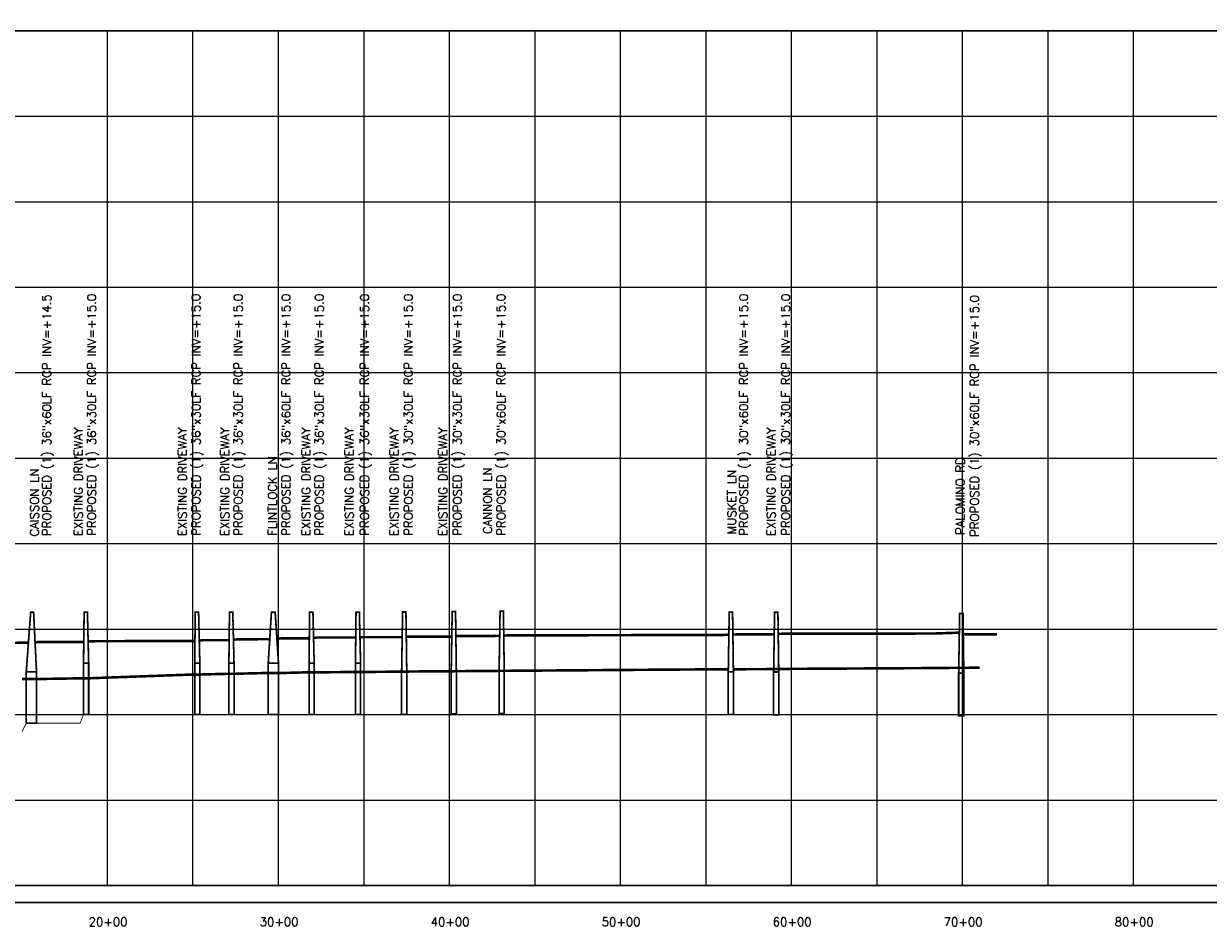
# Model space of a CAD drawing. Extents: x 227344 to 244104, y 805792 to 816517.
# Tile 2 of 4: x 231234 to 238160, y 805913 to 811193. Entities that reach past the tile are written whole.
import ezdxf
from ezdxf.enums import TextEntityAlignment as Align

# ---------------------------------------------------------------- set-up
doc = ezdxf.new("R2010")
doc.units = 0
doc.header["$LTSCALE"] = 800
doc.linetypes.add('DASHED', pattern=[0])
for name, color, linetype in [('BORDER', 1, 'CONTINUOUS'), ('FLOOD1', 15, 'CONTINUOUS'), ('FLOOD4', 15, 'CONTINUOUS'), ('GRID', 2, 'CONTINUOUS'), ('PRSTRUCT', 13, 'CONTINUOUS'), ('SPROF', 11, 'DASHED'), ('STRUCTTEXT', 7, 'CONTINUOUS'), ('TEXT', 7, 'CONTINUOUS')]:
    doc.layers.add(name, color=color, linetype=linetype)
doc.styles.get("Standard").update_dxf_attribs({"font": 'ROMANT'})

msp = doc.modelspace()

# ---------------------------------------------------------------- linework, layer by layer
at = {"layer": 'BORDER', "color": 0, "const_width": 10}
msp.add_lwpolyline([(227348.5, 806051.6), (244098.5, 806051.6), (244098.5, 816511.6), (227348.5, 816511.6)], close=True, dxfattribs=at)
for points in [[(227348.5, 811151.6), (244098.5, 811151.6)], [(227348.5, 806151.6), (244098.5, 806151.6)]]:
    msp.add_lwpolyline(points, dxfattribs=at)
at = {"layer": 'FLOOD1', "color": 0, "const_width": 15}
for points in [[(231223.5, 807359.6), (231248.5, 807359.6), (231308.5, 807359.6), (231323.5, 807359.6), (231563.5, 807363.6), (231583.5, 807363.6), (231613.5, 807363.6), (231633.5, 807364.6), (232213.5, 807385.6), (232233.5, 807385.6), (232263.5, 807385.6), (232283.5, 807386.6), (232413.5, 807389.6), (232433.5, 807389.6), (232463.5, 807389.6), (232483.5, 807390.6), (232643.5, 807394.6), (232663.5, 807394.6), (232723.5, 807394.6), (232743.5, 807394.6), (232883.5, 807398.6), (232903.5, 807398.6), (232933.5, 807398.6), (232953.5, 807398.6), (233153.5, 807400.6), (233173.5, 807400.6), (233203.5, 807400.6), (233223.5, 807400.6), (233423.5, 807402.6), (233443.5, 807402.6), (233473.5, 807402.6), (233493.5, 807403.6), (233713.5, 807404.6), (233733.5, 807404.6), (233763.5, 807405.6), (233783.5, 807405.6), (233963.5, 807406.6), (233983.5, 807406.6), (234043.5, 807407.6), (234063.5, 807407.6), (235303.5, 807416.6), (235323.5, 807416.6), (235353.8, 807416.6)], [(235383.3, 807416.6), (235383.5, 807416.6), (235403.5, 807416.6), (235603.5, 807417.6), (235623.5, 807417.6), (235653.5, 807418.6), (235673.5, 807418.6), (236533.5, 807423.6), (236553.5, 807423.6), (236613.5, 807423.6), (236633.5, 807424.6), (236823.5, 807425.6)]]:
    msp.add_lwpolyline(points, dxfattribs=at)
at = {"layer": 'FLOOD4', "color": 0, "const_width": 15}
for points in [[(233470.7, 807606.4), (233473.5, 807606.6), (233493.5, 807607.6), (233713.5, 807607.6), (233733.5, 807607.6), (233736.8, 807608)], [(233760.7, 807610.3), (233763.5, 807610.6), (233783.5, 807611.6), (233963.5, 807611.6), (233983.5, 807611.6), (234016.9, 807612.7)], [(234040.7, 807613.5), (234043.5, 807613.6), (234063.5, 807614.6), (235303.5, 807617.6), (235323.5, 807617.6), (235357.1, 807618.7)], [(235380.5, 807619.5), (235383.5, 807619.6), (235403.5, 807620.6), (235603.5, 807620.6), (235623.5, 807620.6), (235626.8, 807621)], [(235650.7, 807623.3), (235653.5, 807623.6), (235673.5, 807624.6), (236533.5, 807625.6), (236553.5, 807625.6), (236704.7, 807630.7)], [(236732.9, 807621.2), (236735.7, 807621.3), (236925.7, 807621.3)], [(230916.5, 807568.9), (230933.5, 807570.6), (231223.5, 807571.6), (231248.5, 807571.6), (231261.2, 807572.3)], [(231300.1, 807574.2), (231308.5, 807574.6), (231323.5, 807576.6), (231563.5, 807576.6), (231583.5, 807575.6), (231584.9, 807575.8)], [(231610.4, 807578.3), (231613.5, 807578.6), (231633.5, 807580.6), (232213.5, 807582.6), (232233.5, 807581.6), (232234.9, 807581.8)], [(232260.3, 807584.3), (232263.5, 807584.6), (232283.5, 807586.6), (232413.5, 807586.6), (232433.5, 807586.6), (232435, 807586.8)], [(232460.2, 807589.3), (232463.5, 807589.6), (232483.5, 807591.6), (232643.5, 807592.6), (232663.5, 807592.6), (232672.4, 807593.1)], [(232714.2, 807595.2), (232723.5, 807595.6), (232743.5, 807597.6), (232883.5, 807597.6), (232903.5, 807597.6), (232903.8, 807597.6)], [(232928.6, 807600.1), (232933.5, 807600.6), (232953.5, 807602.6), (233153.5, 807602.6), (233173.5, 807602.6), (233175.2, 807602.7)], [(233199.8, 807603.5), (233203.5, 807603.6), (233223.5, 807604.6), (233423.5, 807604.6), (233443.5, 807604.6), (233446.8, 807604.8)]]:
    msp.add_lwpolyline(points, dxfattribs=at)
at = {"layer": 'GRID', "color": 0}
for points in [[(231723.5, 806151.6), (231723.5, 811151.6)], [(232223.5, 806151.6), (232223.5, 811151.6)], [(232723.5, 806151.6), (232723.5, 811151.6)], [(233223.5, 806151.6), (233223.5, 811151.6)], [(233723.5, 806151.6), (233723.5, 811151.6)], [(234223.5, 806151.6), (234223.5, 811151.6)], [(234723.5, 806151.6), (234723.5, 811151.6)], [(235223.5, 806151.6), (235223.5, 811151.6)], [(235723.5, 806151.6), (235723.5, 811151.6)], [(236223.5, 806151.6), (236223.5, 811151.6)], [(236723.5, 806151.6), (236723.5, 811151.6)], [(237223.5, 806151.6), (237223.5, 811151.6)], [(237723.5, 806151.6), (237723.5, 811151.6)], [(227348.5, 810651.6), (244098.5, 810651.6)], [(227348.5, 810151.6), (244098.5, 810151.6)], [(227348.5, 809651.6), (244098.5, 809651.6)], [(227348.5, 809151.6), (244098.5, 809151.6)], [(227348.5, 808651.6), (244098.5, 808651.6)], [(227348.5, 808151.6), (244098.5, 808151.6)], [(227348.5, 807651.6), (244098.5, 807651.6)], [(227348.5, 807151.6), (244098.5, 807151.6)], [(227348.5, 806651.6), (244098.5, 806651.6)]]:
    msp.add_lwpolyline(points, dxfattribs=at)
at = {"layer": 'PRSTRUCT', "color": 0, "const_width": 10}
for points in [[(231248.5, 807401.6), (231274.5, 807750.6), (231291.5, 807750.6), (231308.5, 807401.6)], [(231583.5, 807451.6), (231586.8, 807750.6), (231606.2, 807750.6), (231613.5, 807451.6)], [(232233.5, 807451.6), (232236.8, 807750.6), (232256.2, 807750.6), (232263.5, 807451.6)], [(232433.5, 807451.6), (232436.8, 807750.6), (232456.2, 807750.6), (232463.5, 807451.6)], [(232663.5, 807451.6), (232682.2, 807750.6), (232704.1, 807750.6), (232723.5, 807451.6)], [(232902.2, 807451.6), (232905.4, 807750.6), (232924.9, 807750.6), (232932.2, 807451.6)], [(233173.5, 807451.6), (233176.8, 807750.6), (233196.2, 807750.6), (233203.5, 807451.6)], [(233443.5, 807402.6), (233449.2, 807751.6), (233468.7, 807751.6), (233473.5, 807402.6)], [(233733.5, 807405.6), (233739.2, 807754.6), (233758.7, 807754.6), (233763.5, 807405.6)], [(234013.5, 807407.6), (234019.2, 807756.6), (234038.7, 807756.6), (234043.5, 807407.6)], [(235353.5, 807401.6), (235359.2, 807750.6), (235378.7, 807750.6), (235383.5, 807401.6)], [(235618.7, 807400.5), (235624.3, 807749.5), (235643.8, 807749.5), (235648.7, 807400.5)], [(236700.8, 807394.3), (236706.5, 807743.3), (236726, 807743.3), (236730.8, 807394.3)]]:
    msp.add_lwpolyline(points, dxfattribs=at)
for points in [[(231308.5, 807101.6), (231248.5, 807101.6), (231248.5, 807401.6), (231308.5, 807401.6)], [(231613.5, 807151.6), (231583.5, 807151.6), (231583.5, 807451.6), (231613.5, 807451.6)], [(232263.5, 807151.6), (232233.5, 807151.6), (232233.5, 807451.6), (232263.5, 807451.6)], [(232463.5, 807151.6), (232433.5, 807151.6), (232433.5, 807451.6), (232463.5, 807451.6)], [(232723.5, 807151.6), (232663.5, 807151.6), (232663.5, 807451.6), (232723.5, 807451.6)], [(232932.2, 807151.6), (232902.2, 807151.6), (232902.2, 807451.6), (232932.2, 807451.6)], [(233203.5, 807151.6), (233173.5, 807151.6), (233173.5, 807451.6), (233203.5, 807451.6)], [(233473.5, 807152.6), (233443.5, 807152.6), (233443.5, 807402.6), (233473.5, 807402.6)], [(233763.5, 807155.6), (233733.5, 807155.6), (233733.5, 807405.6), (233763.5, 807405.6)], [(234043.5, 807157.6), (234013.5, 807157.6), (234013.5, 807407.6), (234043.5, 807407.6)], [(235383.5, 807151.6), (235353.5, 807151.6), (235353.5, 807401.6), (235383.5, 807401.6)], [(235648.7, 807150.5), (235618.7, 807150.5), (235618.7, 807400.5), (235648.7, 807400.5)], [(236730.8, 807144.3), (236700.8, 807144.3), (236700.8, 807394.3), (236730.8, 807394.3)]]:
    msp.add_lwpolyline(points, close=True, dxfattribs=at)
at = {"layer": 'SPROF', "color": 0, "const_width": 5}
msp.add_lwpolyline([(231223.5, 807051.6), (231248.5, 807101.6), (231308.5, 807101.6), (231323.5, 807101.6), (231563.5, 807101.6), (231583.5, 807151.6), (231613.5, 807151.6), (231633.5, 807151.6), (232213.5, 807151.6), (232233.5, 807151.6), (232263.5, 807151.6), (232283.5, 807151.6), (232413.5, 807151.6), (232433.5, 807151.6), (232463.5, 807151.6), (232483.5, 807151.6), (232643.5, 807151.6), (232663.5, 807151.6), (232723.5, 807151.6), (232743.5, 807151.6), (232883.5, 807151.6), (232903.5, 807151.6), (232933.5, 807151.6), (232953.5, 807151.6), (233153.5, 807151.6), (233173.5, 807151.6), (233203.5, 807151.6), (233223.5, 807151.6), (233423.5, 807151.6), (233443.5, 807151.6), (233473.5, 807151.6), (233493.5, 807151.6), (233713.5, 807151.6), (233733.5, 807151.6), (233763.5, 807151.6), (233783.5, 807151.6), (233963.5, 807151.6), (233983.5, 807151.6), (234043.5, 807151.6), (234063.5, 807151.6), (235303.5, 807151.6), (235323.5, 807151.6), (235383.5, 807151.6), (235403.5, 807151.6), (235603.5, 807151.6), (235623.5, 807151.6), (235653.5, 807151.6), (235673.5, 807151.6), (236533.5, 807151.6), (236553.5, 807151.6), (236613.5, 807151.6), (236633.5, 807151.6), (236823.5, 807151.6)], dxfattribs=at)

# ---------------------------------------------------------------- texts
at = {"layer": 'STRUCTTEXT', "color": 0}
for s, p in [('PROPOSED (1) 36"x60LF RCP INV=+14.5', (231393.4, 808195.8)), ('PROPOSED (1) 36"x30LF RCP INV=+15.0', (231656.1, 808198.2)), ('PROPOSED (1) 36"x30LF RCP INV=+15.0', (232266.7, 808198.2)), ('PROPOSED (1) 36"x30LF RCP INV=+15.0', (232512.5, 808198.2)), ('PROPOSED (1) 36"x60LF RCP INV=+15.0', (232792.2, 808198.2)), ('PROPOSED (1) 36"x30LF RCP INV=+15.0', (232986.8, 808198.2)), ('PROPOSED (1) 36"x30LF RCP INV=+15.0', (233252, 808198.2)), ('PROPOSED (1) 30"x30LF RCP INV=+15.0', (233507.4, 808198.2)), ('PROPOSED (1) 30"x30LF RCP INV=+15.0', (233794.5, 808198.2)), ('PROPOSED (1) 30"x60LF RCP INV=+15.0', (234050, 808198.2)), ('PROPOSED (1) 30"x60LF RCP INV=+15.0', (235468.2, 808198.2)), ('PROPOSED (1) 30"x30LF RCP INV=+15.0', (235714, 808198.2)), ('PROPOSED (1) 30"x60LF RCP INV=+15.0', (236818.4, 808190.9))]:
    msp.add_text(s, height=50, rotation=90, dxfattribs=at).set_placement(p)
at = {"layer": 'TEXT', "color": 0}
for s, p in [('EXISTING DRIVEWAY', (231578.3, 808195.8)), ('EXISTING DRIVEWAY', (232186.5, 808195.8)), ('EXISTING DRIVEWAY', (232434.6, 808195.8)), ('EXISTING DRIVEWAY', (232909, 808195.8)), ('EXISTING DRIVEWAY', (233162, 808195.8)), ('EXISTING DRIVEWAY', (233424.7, 808195.8)), ('EXISTING DRIVEWAY', (233709.4, 808195.8)), ('EXISTING DRIVEWAY', (235628.8, 808195.8)), ('FLINTLOCK LN', (232713.2, 808198.2)), ('PALOMINO RD', (236734.6, 808203.1)), ('CANNON LN', (233971, 808208)), ('CAISSON LN', (231321.7, 808193.4)), ('MUSKET LN', (235399, 808205.5))]:
    msp.add_text(s, height=50, rotation=90, dxfattribs=at).set_placement(p)
for s, p in [('20+00', (231726.8, 805913.9)), ('30+00', (232726.8, 805913.9)), ('40+00', (233726.8, 805913.9)), ('50+00', (234726.8, 805913.9)), ('60+00', (235726.8, 805913.9)), ('70+00', (236726.8, 805913.9)), ('80+00', (237726.8, 805913.9))]:
    msp.add_text(s, height=50, dxfattribs=at).set_placement(p, align=Align.CENTER)

doc.saveas('drawing.dxf')
